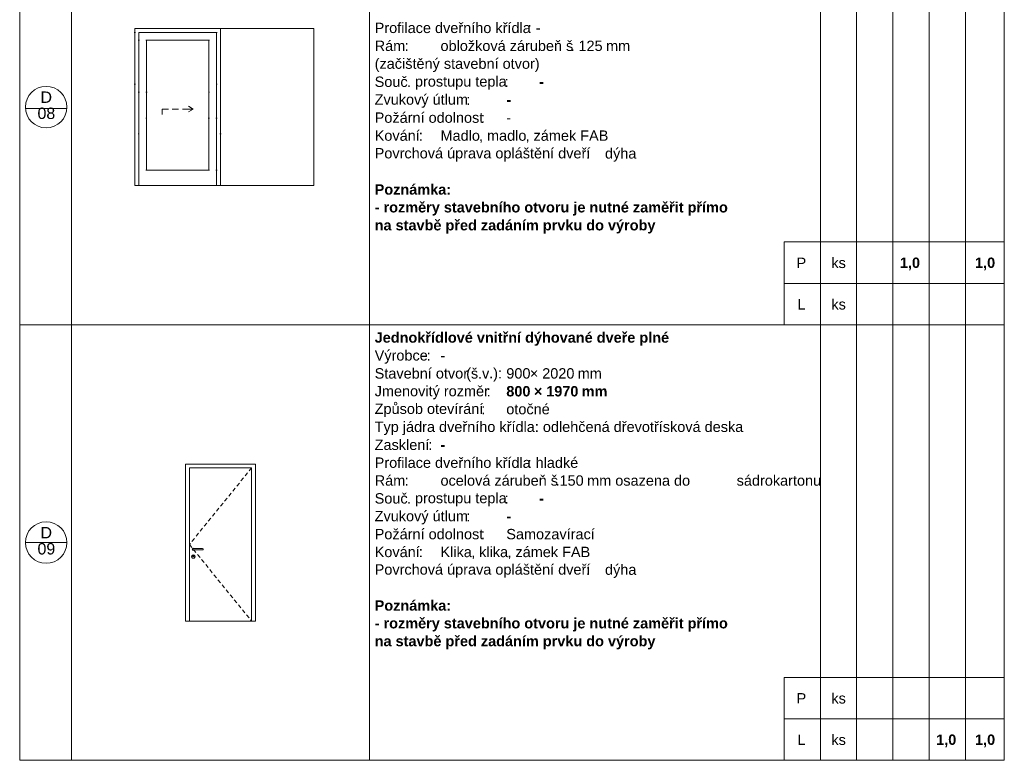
# Model space of a CAD drawing. Header units: millimetres. Extents: x 15381 to 191117, y -190522 to 367005.
# Tile 69 of 79: x 109117 to 128117, y 266604 to 280891. Entities that reach past the tile are written whole.
import ezdxf

# ---------------------------------------------------------------- set-up
doc = ezdxf.new("R2010")
doc.units = ezdxf.units.MM
doc.header["$MEASUREMENT"] = 0
doc.linetypes.add('Wipeout_Contour', pattern=[1000, 0, -1000])
doc.linetypes.add('Čárkovaná S', pattern=[125, 75, -50])
doc.styles.add('GENEROVANÝ_STYL_1', font='txt')
doc.styles.add('GENEROVANÝ_STYL_2', font='txt')

msp = doc.modelspace()

# ---------------------------------------------------------------- linework, layer by layer
at = {"color": 7, "linetype": 'Continuous', "lineweight": 20}
for p, q in [((109117.4, 294304.5), (109117.4, 266604.5)), ((128117.4, 266604.5), (128117.4, 294304.5)), ((110117.4, 283404.5), (110117.4, 275004.5)), ((115867.4, 283404.5), (115867.4, 275004.5)), ((124567.4, 283404.5), (124567.4, 275004.5)), ((125267.4, 283404.5), (125267.4, 275004.5)), ((125967.4, 283404.5), (125967.4, 275004.5)), ((126667.4, 283404.5), (126667.4, 275004.5)), ((127367.4, 283404.5), (127367.4, 275004.5)), ((110028.8, 279178.4), (109228.8, 279178.4)), ((123867.4, 276604.5), (123867.4, 275004.5)), ((128117.4, 276604.5), (123867.4, 276604.5)), ((128117.4, 275804.5), (123867.4, 275804.5)), ((128117.4, 275004.5), (109117.4, 275004.5)), ((110117.4, 275004.5), (110117.4, 266604.5)), ((115867.4, 275004.5), (115867.4, 266604.5)), ((124567.4, 275004.5), (124567.4, 266604.5)), ((125267.4, 275004.5), (125267.4, 266604.5)), ((125967.4, 275004.5), (125967.4, 266604.5)), ((126667.4, 275004.5), (126667.4, 266604.5)), ((127367.4, 275004.5), (127367.4, 266604.5)), ((113667.4, 272319.5), (112317.4, 272319.5)), ((112317.4, 272319.5), (112317.4, 269289.5)), ((113667.4, 269289.5), (113667.4, 272319.5)), ((113592.4, 272244.5), (112392.4, 272244.5)), ((112392.4, 272244.5), (112392.4, 269289.5)), ((113592.4, 269289.5), (113592.4, 272244.5)), ((110028, 270804.5), (109228, 270804.5)), ((112438.8, 270550.2), (112450.9, 270562.3)), ((112447.9, 270676.2), (112450.5, 270686)), ((112450.5, 270666.5), (112447.9, 270676.2)), ((112449.4, 270676.2), (112451.8, 270685.2)), ((112451.8, 270667.2), (112449.4, 270676.2)), ((112450.5, 270686), (112457.7, 270693.1)), ((112457.7, 270659.4), (112450.5, 270666.5)), ((112450.9, 270562.3), (112467.4, 270566.7)), ((112451.8, 270685.2), (112458.4, 270691.8)), ((112458.4, 270660.7), (112451.8, 270667.2)), ((112452.4, 270676.2), (112454.4, 270683.7)), ((112454.4, 270668.7), (112452.4, 270676.2)), ((112452.4, 270559.7), (112467.4, 270563.7)), ((112454.4, 270683.7), (112459.9, 270689.2)), ((112459.9, 270663.3), (112454.4, 270668.7)), ((112457.7, 270693.1), (112467.4, 270695.7)), ((112467.4, 270656.7), (112457.7, 270659.4)), ((112458.4, 270691.8), (112467.4, 270694.2)), ((112467.4, 270658.2), (112458.4, 270660.7)), ((112459.9, 270689.2), (112467.4, 270691.2)), ((112467.4, 270661.2), (112459.9, 270663.3)), ((112467.4, 270695.7), (112477.2, 270693.1)), ((112467.4, 270694.2), (112476.4, 270691.8)), ((112467.4, 270691.2), (112504.9, 270691.2)), ((112504.9, 270661.2), (112467.4, 270661.2)), ((112476.4, 270660.7), (112467.4, 270658.2)), ((112477.2, 270659.4), (112467.4, 270656.7)), ((112467.4, 270566.7), (112483.9, 270562.3)), ((112467.4, 270563.7), (112482.4, 270559.7)), ((112476.4, 270691.8), (112477, 270691.2)), ((112477, 270661.2), (112476.4, 270660.7)), ((112477.2, 270693.1), (112479, 270691.2)), ((112479, 270661.2), (112477.2, 270659.4)), ((112483.9, 270562.3), (112496, 270550.2)), ((112504.9, 270691.2), (112525, 270690.7)), ((112525, 270661.8), (112504.9, 270661.2)), ((112525, 270690.7), (112565.1, 270689.5)), ((112565.1, 270663), (112525, 270661.8)), ((112565.1, 270689.5), (112604.7, 270688.3)), ((112604.7, 270664.2), (112565.1, 270663)), ((112604.7, 270688.3), (112643.5, 270687.1)), ((112643.5, 270665.4), (112604.7, 270664.2)), ((112643.5, 270687.1), (112655.6, 270686.7)), ((112655.6, 270665.7), (112643.5, 270665.4)), ((112655.5, 270686.7), (112655.6, 270686.7)), ((112655.5, 270665.7), (112655.6, 270665.7)), ((112655.6, 270686.7), (112655.6, 270665.7)), ((112434.4, 270533.7), (112438.8, 270550.2)), ((112438.8, 270517.2), (112434.4, 270533.7)), ((112437.4, 270533.7), (112441.4, 270548.7)), ((112441.4, 270518.7), (112437.4, 270533.7)), ((112450.9, 270505.2), (112438.8, 270517.2)), ((112441.4, 270548.7), (112452.4, 270559.7)), ((112452.4, 270507.8), (112441.4, 270518.7)), ((112467.4, 270500.7), (112450.9, 270505.2)), ((112467.4, 270503.7), (112452.4, 270507.8)), ((112455.4, 270547.2), (112457, 270553.2)), ((112457, 270541.2), (112455.4, 270547.2)), ((112456.9, 270547.2), (112458.3, 270552.5)), ((112458.3, 270542), (112456.9, 270547.2)), ((112457, 270553.2), (112461.4, 270557.6)), ((112461.4, 270536.9), (112457, 270541.2)), ((112458.3, 270552.5), (112462.2, 270556.3)), ((112462.2, 270538.1), (112458.3, 270542)), ((112461.4, 270557.6), (112467.4, 270559.2)), ((112467.4, 270535.2), (112461.4, 270536.9)), ((112462.2, 270556.3), (112467.4, 270557.7)), ((112467.4, 270536.7), (112462.2, 270538.1)), ((112467.4, 270559.2), (112473.4, 270557.6)), ((112467.4, 270557.7), (112472.7, 270556.3)), ((112472.7, 270538.1), (112467.4, 270536.7)), ((112473.4, 270536.9), (112467.4, 270535.2)), ((112482.4, 270507.8), (112467.4, 270503.7)), ((112483.9, 270505.2), (112467.4, 270500.7)), ((112472.7, 270556.3), (112476.5, 270552.5)), ((112476.5, 270542), (112472.7, 270538.1)), ((112473.4, 270557.6), (112477.8, 270553.2)), ((112477.8, 270541.2), (112473.4, 270536.9)), ((112476.5, 270552.5), (112477.9, 270547.2)), ((112477.9, 270547.2), (112476.5, 270542)), ((112477.8, 270553.2), (112479.4, 270547.2)), ((112479.4, 270547.2), (112477.8, 270541.2)), ((112482.4, 270559.7), (112493.4, 270548.7)), ((112493.4, 270518.7), (112482.4, 270507.8)), ((112496, 270517.2), (112483.9, 270505.2)), ((112493.4, 270548.7), (112497.4, 270533.7)), ((112497.4, 270533.7), (112493.4, 270518.7)), ((112496, 270550.2), (112500.4, 270533.7)), ((112500.4, 270533.7), (112496, 270517.2)), ((112317.4, 269289.5), (113667.4, 269289.5)), ((123867.4, 268204.5), (123867.4, 266604.5)), ((128117.4, 268204.5), (123867.4, 268204.5)), ((128117.4, 267404.5), (123867.4, 267404.5)), ((123867.4, 267404.5), (123867.4, 266604.5)), ((128117.4, 267404.5), (123867.4, 267404.5)), ((109117.4, 266604.5), (128117.4, 266604.5))]:
    msp.add_line(p, q, dxfattribs=at)
at = {"color": 7, "linetype": 'Čárkovaná S', "lineweight": 20}
for p, q in [((113592.4, 272244.5), (112392.4, 270767)), ((112392.4, 270767), (113592.4, 269289.5))]:
    msp.add_line(p, q, dxfattribs=at)
at = {"color": 7, "linetype": 'Continuous', "lineweight": 20}
for centre in [(109628, 279204.5), (109628, 270804.5)]:
    msp.add_circle(centre, 400, dxfattribs=at)

# ---------------------------------------------------------------- texts
at = {"color": 7, "linetype": 'Continuous', "lineweight": 20, "attachment_point": 7}
for s, insert, char_height, style in [('\\A1;{\\pql;\\fArial|b0|i0|c238|p38;Profilace dveřního křídla}', (115967.4, 280630), 200, 'GENEROVANÝ_STYL_1'), ('\\A1;{\\pql;\\fArial|b0|i0|c238|p38;: -}', (118918.7, 280633.2), 200, 'GENEROVANÝ_STYL_1'), ('\\A1;{\\pql;\\fArial|b0|i0|c238|p38;^I}', (119163.7, 280633.2), 200, 'GENEROVANÝ_STYL_1'), ('\\A1;{\\pql;\\fArial|b0|i0|c238|p38;Rám}', (115967.4, 280283.7), 200, 'GENEROVANÝ_STYL_1'), ('\\A1;{\\pql;\\fArial|b0|i0|c238|p38;obložková zárubeň š}', (117237.4, 280283.7), 200, 'GENEROVANÝ_STYL_1'), ('\\A1;{\\pql;\\fArial|b0|i0|c238|p38;125}', (119899.8, 280283.6), 200, 'GENEROVANÝ_STYL_1'), ('\\A1;{\\pql;\\fArial|b0|i0|c238|p38;: }', (116545.2, 280286.9), 200, 'GENEROVANÝ_STYL_1'), ('\\A1;{\\pql;\\fArial|b0|i0|c238|p38;^I}', (116698.8, 280286.9), 200, 'GENEROVANÝ_STYL_1'), ('\\A1;{\\pql;\\fArial|b0|i0|c238|p38;. }', (119746.2, 280286.9), 200, 'GENEROVANÝ_STYL_1'), ('\\A1;{\\pql;\\fArial|b0|i0|c238|p38; mm}', (120355.1, 280286.9), 200, 'GENEROVANÝ_STYL_1'), ('\\A1;{\\pql;\\fArial|b0|i0|c238|p38;(začištěný stavební otvor)}', (115967.4, 279882.8), 200, 'GENEROVANÝ_STYL_1'), ('\\A1;{\\pql;\\fArial|b0|i0|c238|p38;Souč}', (115967.4, 279591), 200, 'GENEROVANÝ_STYL_1'), ('\\A1;{\\pql;\\fArial|b0|i0|c238|p38;prostupu tepla}', (116744.5, 279539.8), 200, 'GENEROVANÝ_STYL_1'), ('\\A1;{\\pql;\\fArial|b0|i0|c238|p38;:}', (118478, 279594.2), 200, 'GENEROVANÝ_STYL_1'), ('\\A1;{\\pql;\\fArial|b1|i0|c238|p38;-}', (119142.4, 279594.2), 200, 'GENEROVANÝ_STYL_2'), ('\\A1;{\\pql;\\fArial|b0|i0|c238|p38;D}', (109519.3, 279285.8), 220, 'GENEROVANÝ_STYL_1'), ('\\A1;{\\pql;\\fArial|b0|i0|c238|p38;. }', (116590.9, 279594.2), 200, 'GENEROVANÝ_STYL_1'), ('\\A1;{\\pql;\\fArial|b1|i0|c238|p38; }', (118554.8, 279525.7), 200, 'GENEROVANÝ_STYL_2'), ('\\A1;{\\pql;\\fArial|b1|i0|c238|p38;^I}', (118631.6, 279594.2), 200, 'GENEROVANÝ_STYL_2'), ('\\A1;{\\pql;\\fArial|b0|i0|c238|p38;Zvukový útlum}', (115967.4, 279190.3), 200, 'GENEROVANÝ_STYL_1'), ('\\A1;{\\pql;\\fArial|b0|i0|c238|p38;:}', (117733.8, 279247.9), 200, 'GENEROVANÝ_STYL_1'), ('\\A1;{\\pql;\\fArial|b1|i0|c238|p38;-}', (118507.4, 279247.9), 200, 'GENEROVANÝ_STYL_2'), ('\\A1;{\\pql;\\fArial|b0|i0|c238|p38;08}', (109461, 278971.8), 220, 'GENEROVANÝ_STYL_1'), ('\\A1;{\\pql;\\fArial|b0|i0|c238|p38;Požární odolnost}', (115967.4, 278898.5), 200, 'GENEROVANÝ_STYL_1'), ('\\A1;{\\pql;\\fArial|b1|i0|c238|p38; }', (117810.6, 279179.4), 200, 'GENEROVANÝ_STYL_2'), ('\\A1;{\\pql;\\fArial|b1|i0|c238|p38;^I}', (117887.4, 279247.9), 200, 'GENEROVANÝ_STYL_2'), ('\\A1;{\\pql;\\fArial|b0|i0|c238|p38;:}', (118020.9, 278901.6), 200, 'GENEROVANÝ_STYL_1'), ('\\A1;{\\pql;\\fArial|b0|i0|c238|p38;-}', (118507.4, 278901.6), 200, 'GENEROVANÝ_STYL_1'), ('\\A1;{\\pql;\\fArial|b0|i0|c238|p38;Kování}', (115967.4, 278552.2), 200, 'GENEROVANÝ_STYL_1'), ('\\A1;{\\pql;\\fArial|b0|i0|c238|p38;Madlo}', (117237.4, 278552.2), 200, 'GENEROVANÝ_STYL_1'), ('\\A1;{\\pql;\\fArial|b1|i0|c238|p38; }', (118097.7, 278833), 200, 'GENEROVANÝ_STYL_2'), ('\\A1;{\\pql;\\fArial|b0|i0|c238|p38;madlo}', (118135.2, 278552.2), 200, 'GENEROVANÝ_STYL_1'), ('\\A1;{\\pql;\\fArial|b1|i0|c238|p38;^I}', (118174.5, 278901.6), 200, 'GENEROVANÝ_STYL_2'), ('\\A1;{\\pql;\\fArial|b0|i0|c238|p38;zámek FAB}', (119033.1, 278552.2), 200, 'GENEROVANÝ_STYL_1'), ('\\A1;{\\pql;\\fArial|b0|i0|c238|p38;:}', (116819.5, 278555.3), 200, 'GENEROVANÝ_STYL_1'), ('\\A1;{\\pql;\\fArial|b1|i0|c238|p38;^I}', (116973.1, 278555.3), 200, 'GENEROVANÝ_STYL_2'), ('\\A1;{\\pql;\\fArial|b0|i0|c238|p38;, }', (117981.6, 278516.5), 200, 'GENEROVANÝ_STYL_1'), ('\\A1;{\\pql;\\fArial|b0|i0|c238|p38;, }', (118879.5, 278516.5), 200, 'GENEROVANÝ_STYL_1'), ('\\A1;{\\pql;\\fArial|b0|i0|c238|p38;Povrchová úprava opláštění dveří}', (115967.4, 278154.6), 200, 'GENEROVANÝ_STYL_1'), ('\\A1;{\\pql;\\fArial|b1|i0|c238|p38; }', (116896.3, 278486.7), 200, 'GENEROVANÝ_STYL_2'), ('\\A1;{\\pql;\\fArial|b0|i0|c238|p38;:}', (120045.1, 278209), 200, 'GENEROVANÝ_STYL_1'), ('\\A1;{\\pql;\\fArial|b0|i0|c238|p38;dýha}', (120412.4, 278151.4), 200, 'GENEROVANÝ_STYL_1'), ('\\A1;{\\pql;\\fArial|b0|i0|c238|p38;^I}', (120121.9, 278209), 200, 'GENEROVANÝ_STYL_1'), ('\\A1;{\\pql;\\fArial|b1|i0|c238|p38;Poznámka:}', (115967.4, 277513.2), 200, 'GENEROVANÝ_STYL_2'), ('\\A1;{\\pql;\\fArial|b1|i0|c238|p38;- rozměry stavebního otvoru je nutné zaměřit přímo}', (115967.4, 277112.3), 200, 'GENEROVANÝ_STYL_2'), ('\\A1;{\\pql;\\fArial|b1|i0|c238|p38;na stavbě před zadáním prvku do výroby}', (115967.4, 276766), 200, 'GENEROVANÝ_STYL_2'), ('\\A1;{\\pql;\\fArial|b0|i0|c238|p38;P}', (124109, 276100.2), 200, 'GENEROVANÝ_STYL_1'), ('\\A1;{\\pql;\\fArial|b0|i0|c238|p38;ks}', (124780.3, 276097.1), 200, 'GENEROVANÝ_STYL_1'), ('\\A1;{\\pql;\\fArial|b1|i0|c238|p38;1,0}', (126102.2, 276056.9), 200, 'GENEROVANÝ_STYL_2'), ('\\A1;{\\pql;\\fArial|b1|i0|c238|p38;1,0}', (127552.2, 276056.9), 200, 'GENEROVANÝ_STYL_2'), ('\\A1;{\\pql;\\fArial|b0|i0|c238|p38;L}', (124124.6, 275300.2), 200, 'GENEROVANÝ_STYL_1'), ('\\A1;{\\pql;\\fArial|b0|i0|c238|p38;ks}', (124780.3, 275297.1), 200, 'GENEROVANÝ_STYL_1'), ('\\A1;{\\pql;\\fArial|b1|i0|c238|p38;Jednokřídlové vnitřní dýhované dveře plné}', (115967.4, 274599.6), 200, 'GENEROVANÝ_STYL_2'), ('\\A1;{\\pql;\\fArial|b0|i0|c238|p38;Výrobce}', (115967.4, 274255.3), 200, 'GENEROVANÝ_STYL_1'), ('\\A1;{\\pql;\\fArial|b0|i0|c238|p38;:}', (116971.3, 274312.9), 200, 'GENEROVANÝ_STYL_1'), ('\\A1;{\\pql;\\fArial|b0|i0|c238|p38;-}', (117237.4, 274312.9), 200, 'GENEROVANÝ_STYL_1'), ('\\A1;{\\pql;\\fArial|b0|i0|c238|p38;Stavební otvor}', (115967.4, 273965.2), 200, 'GENEROVANÝ_STYL_1'), ('\\A1;{\\pql;\\fArial|b0|i0|c238|p38;^I}', (117048.1, 274312.9), 200, 'GENEROVANÝ_STYL_1'), ('\\A1;{\\pql;\\fArial|b0|i0|c238|p38;^I}', (117328.8, 274312.9), 200, 'GENEROVANÝ_STYL_1'), ('\\A1;{\\pql;\\fArial|b0|i0|c238|p38;š}', (117825.2, 273965.3), 200, 'GENEROVANÝ_STYL_1'), ('\\A1;{\\pql;\\fArial|b0|i0|c238|p38;^I}', (117872.4, 274312.9), 200, 'GENEROVANÝ_STYL_1'), ('\\A1;{\\pql;\\fArial|b0|i0|c238|p38;(}', (117733.8, 273910.7), 200, 'GENEROVANÝ_STYL_1'), ('\\A1;{\\pql;\\fArial|b0|i0|c238|p38;.}', (117962.4, 273968.5), 200, 'GENEROVANÝ_STYL_1'), ('\\A1;{\\pql;\\fArial|b0|i0|c238|p38;v}', (118039.2, 273968.5), 200, 'GENEROVANÝ_STYL_1'), ('\\A1;{\\pql;\\fArial|b0|i0|c238|p38;.):}', (118176.3, 273910.7), 200, 'GENEROVANÝ_STYL_1'), ('\\A1;{\\pql;\\fArial|b0|i0|c238|p38;900}', (118507.4, 273965.2), 200, 'GENEROVANÝ_STYL_1'), ('\\A1;{\\pql;\\fArial|b0|i0|c238|p38;× }', (118962.7, 273968.5), 200, 'GENEROVANÝ_STYL_1'), ('\\A1;{\\pql;\\fArial|b0|i0|c238|p38;2020}', (119200.4, 273965.2), 200, 'GENEROVANÝ_STYL_1'), ('\\A1;{\\pql;\\fArial|b0|i0|c238|p38; mm}', (119807.5, 273968.5), 200, 'GENEROVANÝ_STYL_1'), ('\\A1;{\\pql;\\fArial|b0|i0|c238|p38;Jmenovitý rozměr}', (115967.4, 273566.4), 200, 'GENEROVANÝ_STYL_1'), ('\\A1;{\\pql;\\fArial|b1|i0|c238|p38; }', (118421.3, 273899.9), 200, 'GENEROVANÝ_STYL_2'), ('\\A1;{\\pql;\\fArial|b1|i0|c238|p38;^I}', (118498.1, 273968.5), 200, 'GENEROVANÝ_STYL_2'), ('\\A1;{\\pql;\\fArial|b1|i0|c238|p38;800}', (118507.4, 273620.6), 200, 'GENEROVANÝ_STYL_2'), ('\\A1;{\\pql;\\fArial|b1|i0|c238|p38; × }', (118962.7, 273624), 200, 'GENEROVANÝ_STYL_2'), ('\\A1;{\\pql;\\fArial|b1|i0|c238|p38;1970}', (119277.2, 273620.6), 200, 'GENEROVANÝ_STYL_2'), ('\\A1;{\\pql;\\fArial|b0|i0|c238|p38;:}', (118128.8, 273624), 200, 'GENEROVANÝ_STYL_1'), ('\\A1;{\\pql;\\fArial|b0|i0|c238|p38;^I}', (118205.6, 273624), 200, 'GENEROVANÝ_STYL_1'), ('\\A1;{\\pql;\\fArial|b1|i0|c238|p38; mm}', (119884.3, 273624), 200, 'GENEROVANÝ_STYL_2'), ('\\A1;{\\pql;\\fArial|b0|i0|c238|p38;Způsob otevírání}', (115967.4, 273225.1), 200, 'GENEROVANÝ_STYL_1'), ('\\A1;{\\pql;\\fArial|b0|i0|c238|p38;:}', (118022.7, 273279.6), 200, 'GENEROVANÝ_STYL_1'), ('\\A1;{\\pql;\\fArial|b0|i0|c238|p38;otočné}', (118507.4, 273276.4), 200, 'GENEROVANÝ_STYL_1'), ('\\A1;{\\pql;\\fArial|b0|i0|c238|p38;^I}', (118099.5, 273279.6), 200, 'GENEROVANÝ_STYL_1'), ('\\A1;{\\pql;\\fArial|b0|i0|c238|p38;Typ jádra dveřního křídla: odlehčená dřevotřísková deska}', (115967.4, 272877.6), 200, 'GENEROVANÝ_STYL_1'), ('\\A1;{\\pql;\\fArial|b0|i0|c238|p38;Zasklení}', (115967.4, 272587.6), 200, 'GENEROVANÝ_STYL_1'), ('\\A1;{\\pql;\\fArial|b0|i0|c238|p38;:}', (117002.4, 272590.7), 200, 'GENEROVANÝ_STYL_1'), ('\\A1;{\\pql;\\fArial|b1|i0|c238|p38;-}', (117237.4, 272590.7), 200, 'GENEROVANÝ_STYL_2'), ('\\A1;{\\pql;\\fArial|b0|i0|c238|p38;Profilace dveřního křídla}', (115967.4, 272243.1), 200, 'GENEROVANÝ_STYL_1'), ('\\A1;{\\pql;\\fArial|b1|i0|c238|p38; }', (117079.2, 272522.1), 200, 'GENEROVANÝ_STYL_2'), ('\\A1;{\\pql;\\fArial|b1|i0|c238|p38;^I}', (117156, 272590.7), 200, 'GENEROVANÝ_STYL_2'), ('\\A1;{\\pql;\\fArial|b0|i0|c238|p38;hladké}', (119072.3, 272243.1), 200, 'GENEROVANÝ_STYL_1'), ('\\A1;{\\pql;\\fArial|b0|i0|c238|p38;: }', (118918.7, 272246.3), 200, 'GENEROVANÝ_STYL_1'), ('\\A1;{\\pql;\\fArial|b0|i0|c238|p38;Rám}', (115967.4, 271898.7), 200, 'GENEROVANÝ_STYL_1'), ('\\A1;{\\pql;\\fArial|b0|i0|c238|p38;ocelová zárubeň š}', (117237.4, 271898.7), 200, 'GENEROVANÝ_STYL_1'), ('\\A1;{\\pql;\\fArial|b0|i0|c238|p38;150}', (119534.1, 271898.6), 200, 'GENEROVANÝ_STYL_1'), ('\\A1;{\\pql;\\fArial|b0|i0|c238|p38;^I}', (119876.9, 272246.3), 200, 'GENEROVANÝ_STYL_1'), ('\\A1;{\\pql;\\fArial|b0|i0|c238|p38; mm osazena do }', (119989.4, 271898.7), 200, 'GENEROVANÝ_STYL_1'), ('\\A1;{\\pql;\\fArial|b0|i0|c238|p38;sádrokartonu}', (122952.4, 271898.7), 200, 'GENEROVANÝ_STYL_1'), ('\\A1;{\\pql;\\fArial|b0|i0|c238|p38;: }', (116545.2, 271901.8), 200, 'GENEROVANÝ_STYL_1'), ('\\A1;{\\pql;\\fArial|b0|i0|c238|p38;^I}', (116698.8, 271901.8), 200, 'GENEROVANÝ_STYL_1'), ('\\A1;{\\pql;\\fArial|b0|i0|c238|p38;.}', (119457.3, 271901.8), 200, 'GENEROVANÝ_STYL_1'), ('\\A1;{\\pql;\\fArial|b0|i0|c238|p38;^I}', (122090.4, 271901.8), 200, 'GENEROVANÝ_STYL_1'), ('\\A1;{\\pql;\\fArial|b0|i0|c238|p38;^I}', (122317.4, 271901.8), 200, 'GENEROVANÝ_STYL_1'), ('\\A1;{\\pql;\\fArial|b0|i0|c238|p38;Souč}', (115967.4, 271554.1), 200, 'GENEROVANÝ_STYL_1'), ('\\A1;{\\pql;\\fArial|b0|i0|c238|p38;prostupu tepla}', (116744.5, 271503), 200, 'GENEROVANÝ_STYL_1'), ('\\A1;{\\pql;\\fArial|b0|i0|c238|p38;:}', (118478, 271557.4), 200, 'GENEROVANÝ_STYL_1'), ('\\A1;{\\pql;\\fArial|b0|i0|c238|p38;. }', (116590.9, 271557.4), 200, 'GENEROVANÝ_STYL_1'), ('\\A1;{\\pql;\\fArial|b1|i0|c238|p38;^I}', (118631.6, 271557.4), 200, 'GENEROVANÝ_STYL_2'), ('\\A1;{\\pql;\\fArial|b1|i0|c238|p38;-}', (119142.4, 271557.4), 200, 'GENEROVANÝ_STYL_2'), ('\\A1;{\\pql;\\fArial|b0|i0|c238|p38;Zvukový útlum}', (115967.4, 271155.4), 200, 'GENEROVANÝ_STYL_1'), ('\\A1;{\\pql;\\fArial|b0|i0|c238|p38;:}', (117733.8, 271213), 200, 'GENEROVANÝ_STYL_1'), ('\\A1;{\\pql;\\fArial|b1|i0|c238|p38; }', (118554.8, 271488.8), 200, 'GENEROVANÝ_STYL_2'), ('\\A1;{\\pql;\\fArial|b1|i0|c238|p38; }', (117810.6, 271144.4), 200, 'GENEROVANÝ_STYL_2'), ('\\A1;{\\pql;\\fArial|b1|i0|c238|p38;^I}', (117887.4, 271213), 200, 'GENEROVANÝ_STYL_2'), ('\\A1;{\\pql;\\fArial|b1|i0|c238|p38;-}', (118507.4, 271213), 200, 'GENEROVANÝ_STYL_2'), ('\\A1;{\\pql;\\fArial|b0|i0|c238|p38;D}', (109519.3, 270885.8), 220, 'GENEROVANÝ_STYL_1'), ('\\A1;{\\pql;\\fArial|b0|i0|c238|p38;Požární odolnost}', (115967.4, 270865.4), 200, 'GENEROVANÝ_STYL_1'), ('\\A1;{\\pql;\\fArial|b0|i0|c238|p38;:}', (118020.9, 270868.5), 200, 'GENEROVANÝ_STYL_1'), ('\\A1;{\\pql;\\fArial|b0|i0|c238|p38;Samozavírací}', (118507.4, 270865.2), 200, 'GENEROVANÝ_STYL_1'), ('\\A1;{\\pql;\\fArial|b0|i0|c238|p38;09}', (109461, 270571.8), 220, 'GENEROVANÝ_STYL_1'), ('\\A1;{\\pql;\\fArial|b0|i0|c238|p38;Kování}', (115967.4, 270520.9), 200, 'GENEROVANÝ_STYL_1'), ('\\A1;{\\pql;\\fArial|b1|i0|c238|p38; }', (118097.7, 270800), 200, 'GENEROVANÝ_STYL_2'), ('\\A1;{\\pql;\\fArial|b1|i0|c238|p38;^I}', (118174.5, 270868.5), 200, 'GENEROVANÝ_STYL_2'), ('\\A1;{\\pql;\\fArial|b0|i0|c238|p38;zámek FAB}', (118683.8, 270520.9), 200, 'GENEROVANÝ_STYL_1'), ('\\A1;{\\pql;\\fArial|b0|i0|c238|p38;:}', (116819.5, 270524.1), 200, 'GENEROVANÝ_STYL_1'), ('\\A1;{\\pql;\\fArial|b0|i0|c238|p38;Klika}', (117237.4, 270520.9), 200, 'GENEROVANÝ_STYL_1'), ('\\A1;{\\pql;\\fArial|b0|i0|c238|p38;klika}', (117983.5, 270520.9), 200, 'GENEROVANÝ_STYL_1'), ('\\A1;{\\pql;\\fArial|b1|i0|c238|p38; }', (116896.3, 270455.5), 200, 'GENEROVANÝ_STYL_2'), ('\\A1;{\\pql;\\fArial|b1|i0|c238|p38;^I}', (116973.1, 270524.1), 200, 'GENEROVANÝ_STYL_2'), ('\\A1;{\\pql;\\fArial|b0|i0|c238|p38;, }', (117829.9, 270485.3), 200, 'GENEROVANÝ_STYL_1'), ('\\A1;{\\pql;\\fArial|b0|i0|c238|p38;, }', (118530.2, 270485.3), 200, 'GENEROVANÝ_STYL_1'), ('\\A1;{\\pql;\\fArial|b0|i0|c238|p38;Povrchová úprava opláštění dveří}', (115967.4, 270125.2), 200, 'GENEROVANÝ_STYL_1'), ('\\A1;{\\pql;\\fArial|b0|i0|c238|p38;:}', (120045.1, 270179.7), 200, 'GENEROVANÝ_STYL_1'), ('\\A1;{\\pql;\\fArial|b0|i0|c238|p38;dýha}', (120412.4, 270122.1), 200, 'GENEROVANÝ_STYL_1'), ('\\A1;{\\pql;\\fArial|b0|i0|c238|p38;^I}', (120121.9, 270179.7), 200, 'GENEROVANÝ_STYL_1'), ('\\A1;{\\pql;\\fArial|b1|i0|c238|p38;Poznámka:}', (115967.4, 269487.6), 200, 'GENEROVANÝ_STYL_2'), ('\\A1;{\\pql;\\fArial|b1|i0|c238|p38;- rozměry stavebního otvoru je nutné zaměřit přímo}', (115967.4, 269088.6), 200, 'GENEROVANÝ_STYL_2'), ('\\A1;{\\pql;\\fArial|b1|i0|c238|p38;na stavbě před zadáním prvku do výroby}', (115967.4, 268744.2), 200, 'GENEROVANÝ_STYL_2'), ('\\A1;{\\pql;\\fArial|b0|i0|c238|p38;P}', (124109, 267700.2), 200, 'GENEROVANÝ_STYL_1'), ('\\A1;{\\pql;\\fArial|b0|i0|c238|p38;ks}', (124780.3, 267697.1), 200, 'GENEROVANÝ_STYL_1'), ('\\A1;{\\pql;\\fArial|b0|i0|c238|p38;L}', (124124.6, 266900.2), 200, 'GENEROVANÝ_STYL_1'), ('\\A1;{\\pql;\\fArial|b0|i0|c238|p38;L}', (124124.6, 266900.2), 200, 'GENEROVANÝ_STYL_1'), ('\\A1;{\\pql;\\fArial|b0|i0|c238|p38;ks}', (124780.3, 266897.1), 200, 'GENEROVANÝ_STYL_1'), ('\\A1;{\\pql;\\fArial|b0|i0|c238|p38;ks}', (124780.3, 266897.1), 200, 'GENEROVANÝ_STYL_1'), ('\\A1;{\\pql;\\fArial|b1|i0|c238|p38;1,0}', (126802.2, 266856.9), 200, 'GENEROVANÝ_STYL_2'), ('\\A1;{\\pql;\\fArial|b1|i0|c238|p38;1,0}', (127552.2, 266856.9), 200, 'GENEROVANÝ_STYL_2'), ('\\A1;{\\pql;\\fArial|b1|i0|c238|p38;1,0}', (127552.2, 266856.9), 200, 'GENEROVANÝ_STYL_2')]:
    msp.add_mtext(s, dxfattribs=dict(at, insert=insert, char_height=char_height, style=style))

# ---------------------------------------------------------------- wipeouts: each hides what was drawn before it
at = {"color": 254, "linetype": 'Wipeout_Contour', "lineweight": 0, "ltscale": 1202264.422321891}
msp.add_wipeout([(111342.4, 277689.5), (111417.4, 277689.5), (111417.4, 280644.5), (111342.4, 280644.5)], dxfattribs=at)
at = {"color": 254, "linetype": 'Wipeout_Contour', "lineweight": 0, "ltscale": 1204613.255627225}
msp.add_wipeout([(112992.4, 280644.5), (112917.4, 280644.5), (112917.4, 277689.5), (112992.4, 277689.5)], dxfattribs=at)

# ---------------------------------------------------------------- next in the draw order: linework, layer by layer
at = {"color": 254, "linetype": 'Wipeout_Contour', "lineweight": 0, "true_color": 0xe8e8e8}
for p, q in [((111417.4, 280644.5), (111342.4, 280644.5)), ((111342.4, 280644.5), (111342.4, 277689.5)), ((111417.4, 277689.5), (111417.4, 280644.5)), ((112992.4, 280644.5), (112917.4, 280644.5)), ((112917.4, 280644.5), (112917.4, 277689.5)), ((112992.4, 277689.5), (112992.4, 280644.5)), ((111342.4, 277689.5), (111417.4, 277689.5)), ((112917.4, 277689.5), (112992.4, 277689.5))]:
    msp.add_line(p, q, dxfattribs=at)

# ---------------------------------------------------------------- next in the draw order: wipeouts: each hides what was drawn before it
at = {"color": 254, "linetype": 'Wipeout_Contour', "lineweight": 0, "ltscale": 1209062.346224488}
msp.add_wipeout([(111342.4, 280644.5), (112992.4, 280644.5), (112992.4, 280719.5), (111342.4, 280719.5)], dxfattribs=at)
at = {"color": 254, "linetype": 'Wipeout_Contour', "lineweight": 0, "ltscale": 1202709.323194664}
msp.add_wipeout([(111417.4, 277989.5), (111567.4, 277989.5), (111567.4, 280494.5), (111417.4, 280494.5)], dxfattribs=at)
at = {"color": 254, "linetype": 'Wipeout_Contour', "lineweight": 0, "ltscale": 1204722.133921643}
msp.add_wipeout([(112917.4, 277989.5), (112917.4, 280494.5), (112767.4, 280494.5), (112767.4, 277989.5)], dxfattribs=at)

# ---------------------------------------------------------------- next in the draw order: linework, layer by layer
at = {"color": 254, "linetype": 'Wipeout_Contour', "lineweight": 0, "true_color": 0xe8e8e8}
for p, q in [((112992.4, 280719.5), (111342.4, 280719.5)), ((111342.4, 280719.5), (111342.4, 280644.5)), ((111342.4, 280644.5), (112992.4, 280644.5)), ((112992.4, 280644.5), (112992.4, 280719.5)), ((111567.4, 280494.5), (111417.4, 280494.5)), ((111417.4, 280494.5), (111417.4, 277989.5)), ((111567.4, 277989.5), (111567.4, 280494.5)), ((112917.4, 280494.5), (112767.4, 280494.5)), ((112767.4, 280494.5), (112767.4, 277989.5)), ((112917.4, 277989.5), (112917.4, 280494.5)), ((111417.4, 277989.5), (111567.4, 277989.5)), ((112767.4, 277989.5), (112917.4, 277989.5))]:
    msp.add_line(p, q, dxfattribs=at)

# ---------------------------------------------------------------- next in the draw order: wipeouts: each hides what was drawn before it
at = {"color": 254, "linetype": 'Wipeout_Contour', "lineweight": 0, "ltscale": 1208643.819892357}
msp.add_wipeout([(111417.4, 280644.5), (111417.4, 280494.5), (112917.4, 280494.5), (112917.4, 280644.5)], dxfattribs=at)
at = {"color": 254, "linetype": 'Wipeout_Contour', "lineweight": 0, "ltscale": 1198510.9915836}
msp.add_wipeout([(111417.4, 277989.5), (111417.4, 277689.5), (112917.4, 277689.5), (112917.4, 277989.5)], dxfattribs=at)

# ---------------------------------------------------------------- next in the draw order: linework, layer by layer
at = {"color": 7, "linetype": 'Continuous', "lineweight": 13}
for p, q in [((111342.4, 280719.5), (111342.4, 280644.5)), ((112992.4, 280719.5), (111342.4, 280719.5)), ((111342.4, 280644.5), (111342.4, 277689.5)), ((111417.4, 277689.5), (111417.4, 280644.5)), ((111417.4, 280644.5), (112917.4, 280644.5)), ((112917.4, 277689.5), (112917.4, 280644.5)), ((112992.4, 280644.5), (112992.4, 280719.5)), ((112992.4, 280644.5), (112992.4, 277689.5)), ((111342.4, 277689.5), (111417.4, 277689.5)), ((112917.4, 277689.5), (111417.4, 277689.5)), ((112992.4, 277689.5), (112917.4, 277689.5))]:
    msp.add_line(p, q, dxfattribs=at)
at = {"color": 254, "linetype": 'Wipeout_Contour', "lineweight": 0, "true_color": 0xe8e8e8}
for p, q in [((111417.4, 280644.5), (111417.4, 280494.5)), ((112917.4, 280644.5), (111417.4, 280644.5)), ((112917.4, 280494.5), (112917.4, 280644.5)), ((111417.4, 280494.5), (112917.4, 280494.5)), ((111417.4, 277989.5), (111417.4, 277689.5)), ((112917.4, 277989.5), (111417.4, 277989.5)), ((112917.4, 277689.5), (112917.4, 277989.5)), ((111417.4, 277689.5), (112917.4, 277689.5))]:
    msp.add_line(p, q, dxfattribs=at)
at = {"color": 7, "linetype": 'Continuous', "lineweight": 20, "flags": 128}
msp.add_lwpolyline([(112992.4, 280719.5), (114792.4, 280719.5), (114792.4, 277689.5), (112992.4, 277689.5)], close=True, dxfattribs=at)

# ---------------------------------------------------------------- next in the draw order: wipeouts: each hides what was drawn before it
at = {"color": 254, "linetype": 'Wipeout_Contour', "lineweight": 0, "ltscale": 1203715.14792313}
msp.add_wipeout([(112767.4, 277989.5), (112767.4, 280494.5), (111567.4, 280494.5), (111567.4, 277989.5)], dxfattribs=at)

# ---------------------------------------------------------------- next in the draw order: linework, layer by layer
at = {"color": 254, "linetype": 'Wipeout_Contour', "lineweight": 0, "true_color": 0xe8e8e8}
for p, q in [((112767.4, 280494.5), (111567.4, 280494.5)), ((111567.4, 280494.5), (111567.4, 277989.5)), ((112767.4, 277989.5), (112767.4, 280494.5)), ((111567.4, 277989.5), (112767.4, 277989.5))]:
    msp.add_line(p, q, dxfattribs=at)
at = {"color": 7, "linetype": 'Continuous', "lineweight": 13}
for p, q in [((111567.4, 280494.5), (111567.4, 277989.5)), ((112767.4, 280494.5), (111567.4, 280494.5)), ((112767.4, 277989.5), (112767.4, 280494.5)), ((111867.4, 279167), (111987.4, 279167)), ((111867.4, 279167), (111867.4, 279062)), ((112062.4, 279167), (112182.4, 279167)), ((112257.4, 279167), (112347.4, 279167)), ((112347.4, 279167), (112467.4, 279167)), ((112467.4, 279167), (112376.5, 279219.5)), ((112467.4, 279167), (112376.5, 279114.5)), ((111567.4, 277989.5), (112767.4, 277989.5))]:
    msp.add_line(p, q, dxfattribs=at)

doc.saveas('drawing.dxf')
